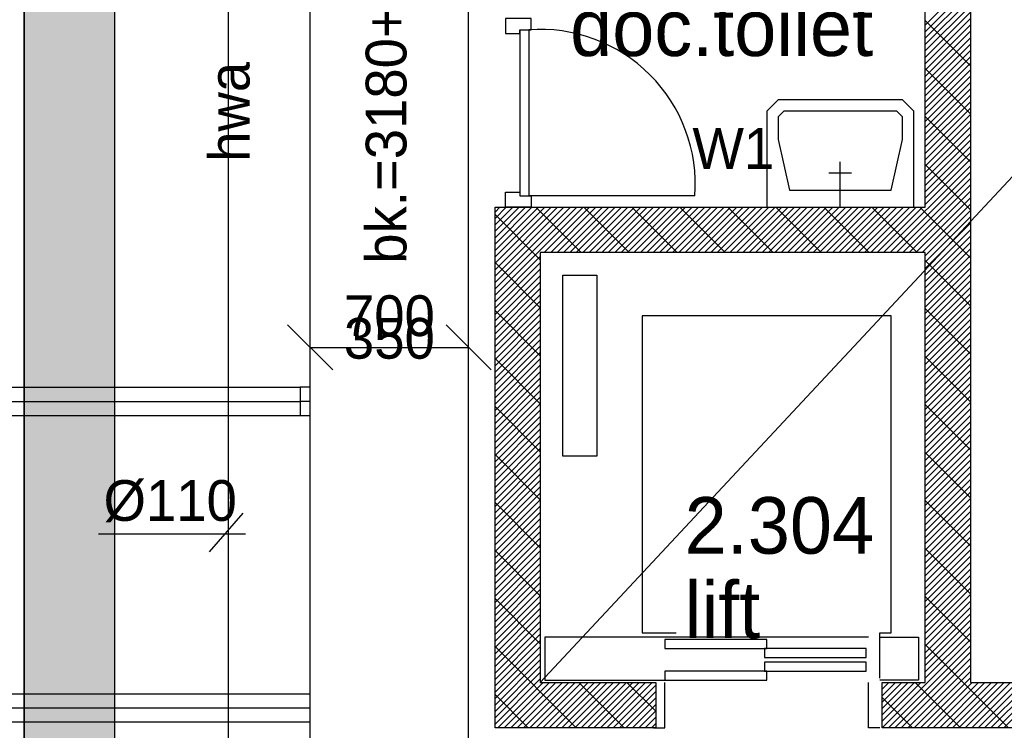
# Model space of a CAD drawing. Extents: x -1448 to 118900, y -195097 to 442500.
# Tile 33 of 103: x 23666 to 28015, y 408012 to 411151. Entities that reach past the tile are written whole.
import ezdxf
from ezdxf.enums import TextEntityAlignment as Align

# ---------------------------------------------------------------- set-up
doc = ezdxf.new("R2010")
doc.units = 0
doc.header["$LTSCALE"] = 100
for name, pattern in [('2322122', [47, 40, -7]), ('CENTER2', [11.25, 7.5, -1.25, 1.25, -1.25]), ('CENTER4', [5, 3.125, -0.625, 0.625, -0.625]), ('LURETOUR', [6, 4, -2])]:
    doc.linetypes.add(name, pattern=pattern)
doc.layers.get('0').update_dxf_attribs({"linetype": 'CONTINUOUS'})
for name, color, linetype in [('AL28----_KONSTRUKTIE', 3, 'CONTINUOUS'), ('AL32----_BINNENKOZ', 7, 'CONTINUOUS'), ('AL32----_DRAAIR', 7, 'CONTINUOUS'), ('AL32----_DRAAIRICHTING', 1, 'CONTINUOUS'), ('AL66----_TRANSPINST', 7, 'CONTINUOUS'), ('ALXAA---_GEWBETON', 12, 'CONTINUOUS'), ('ALXAB---_PREFABBETON', 1, 'CONTINUOUS'), ('BOUW', 8, 'CONTINUOUS'), ('KABELGOOT1', 8, 'CONTINUOUS'), ('WL521---', 4, 'CONTINUOUS'), ('WL532---', 4, 'CONTINUOUS'), ('WL570---_HARTLIJN', 1, 'CONTINUOUS'), ('WL570---_RETOUR', 3, 'CONTINUOUS'), ('WM521---', 1, 'CONTINUOUS'), ('WM570---', 1, 'CONTINUOUS')]:
    doc.layers.add(name, color=color, linetype=linetype)
doc.styles.add('BURO-018', font='BUROFONT.shx', dxfattribs={"height": 180})
doc.styles.add('BURO-025', font='BUROFONT.shx', dxfattribs={"height": 250})

# ---------------------------------------------------------------- blocks, each defined once
blk = doc.blocks.new('LU-1D-K-7D')
at = {"color": 0, "linetype": 'CONTINUOUS'}
for p, q in [((-0.5, 62.5), (0.5, 62.5)), ((-0.5, -62.5), (0.5, -62.5))]:
    blk.add_line(p, q, dxfattribs=at)
at = {"layer": 'WL570---_HARTLIJN', "linetype": 'CENTER2'}
blk.add_line((-0.5, 0), (0.5, 0), dxfattribs=at)
blk = doc.blocks.new('EH100000')
at = {"linetype": 'BYBLOCK'}
for p, q in [((1, 0.5), (0, 0.5)), ((1, 0.5, 1), (0, 0.5, 1)), ((0, -0.5, 1), (1, -0.5, 1)), ((1, -0.5), (0, -0.5))]:
    blk.add_line(p, q, dxfattribs=at)
at = {"linetype": 'BYBLOCK', "invisible_edges": 15}
for points in [[(1, -0.5), (0, -0.5), (0, 0.5), (1, 0.5)], [(0, 0.5), (1, 0.5), (1, 0.5, 1), (0, 0.5, 1)], [(0, -0.5, 1), (1, -0.5, 1), (1, -0.5), (0, -0.5)]]:
    blk.add_3dface(points, dxfattribs=at)
blk = doc.blocks.new('*U98', base_point=(25148.7, 51270.9))
at = {"layer": 'WM570---', "linetype": 'CONTINUOUS'}
for p, q in [((24699, 51370.6), (24898.4, 51171.2)), ((25399, 51370.6), (25598.4, 51171.2)), ((24798.7, 51270.9), (25498.7, 51270.9))]:
    blk.add_line(p, q, dxfattribs=at)
at = {"layer": 'WM570---', "linetype": 'CONTINUOUS', "style": 'BURO-018'}
for s, p in [('700', (25148.7, 51320.9)), ('350', (25148.7, 51220.9))]:
    blk.add_text(s, height=180, dxfattribs=at).set_placement(p, align=Align.CENTER)
blk = doc.blocks.new('LU-1D-BO-5A-7D2C')
at = {"color": 0, "linetype": 'CONTINUOUS'}
for p, q in [((62.5, 44.2), (-62.5, 44.2)), ((-62.5, 44.2), (-62.5, 0)), ((62.5, 0), (62.5, 44.2)), ((-62.5, 0), (62.5, 0))]:
    blk.add_line(p, q, dxfattribs=at)
at = {"layer": 'WL570---_HARTLIJN', "linetype": 'CENTER4'}
blk.add_line((0, 0), (0, 44.2), dxfattribs=at)
blk = doc.blocks.new('LU-2D-K-2BC')
at = {"color": 0, "linetype": 'CONTINUOUS'}
for p, q in [((-0.5, 350), (0.5, 350)), ((-0.5, -350), (0.5, -350))]:
    blk.add_line(p, q, dxfattribs=at)
blk = doc.blocks.new('2322122-5')
at = {"layer": 'WM521---', "color": 0, "style": 'BURO-018'}
blk.add_text('hwa', height=180, rotation=90, dxfattribs=at).set_placement((24587.6, 410744.3), align=Align.MIDDLE)

msp = doc.modelspace()

# ---------------------------------------------------------------- hatches: boundary and pattern name
at = {"layer": 'WM570---', "linetype": 'CONTINUOUS'}
h = msp.add_hatch(dxfattribs=at)
h.set_pattern_fill('DOTS', color=8, scale=20, style=0)
h.set_pattern_definition([(0, (0, 558400.235), (15.875, 31.75), [0, -31.75])])
h.paths.add_polyline_path([(24085.5, 414751.3), (23685.5, 414751.3), (23685.5, 414276.3), (24085.5, 414276.3)])
h.paths.add_polyline_path([(24085.5, 414276.3), (23685.5, 414276.3), (23685.5, 405427.3), (24085.5, 405427.3)])

# ---------------------------------------------------------------- linework, layer by layer
at = {"layer": 'AL28----_KONSTRUKTIE', "color": 8}
for p, q in [((27665.4, 410322.7), (27665.4, 414872.7)), ((27865.4, 411822.7), (27865.4, 408222.7)), ((25765.4, 408022.7), (25765.4, 410322.7)), ((25765.4, 410322.7), (25965.4, 410322.7)), ((25965.4, 410322.7), (27665.4, 410322.7)), ((27665.4, 410122.7), (25965.4, 410122.7)), ((25965.4, 410122.7), (25965.4, 408222.7)), ((27665.4, 408222.7), (27665.4, 410122.7)), ((25965.4, 408222.7), (26475.4, 408222.7)), ((26475.4, 408222.7), (26475.4, 408022.7)), ((27475.4, 408022.7), (27475.4, 408222.7)), ((27475.4, 408222.7), (27665.4, 408222.7)), ((27865.4, 408222.7), (29665.4, 408222.7)), ((26475.4, 408022.7), (25765.4, 408022.7)), ((25765.4, 408022.7), (25765.4, 408022.7)), ((25765.4, 408022.7), (25765.4, 408022.7)), ((29665.4, 408022.7), (27475.4, 408022.7))]:
    msp.add_line(p, q, dxfattribs=at)
at = {"layer": 'AL32----_BINNENKOZ', "color": 8}
for points in [[(25925.4, 411156.7), (25811.4, 411156.7), (25811.4, 411089.7), (25874.4, 411089.7), (25874.4, 411106.7), (25925.4, 411106.7), (25925.4, 411156.7)], [(25874.4, 411106.7), (25874.4, 410372.7)], [(25914.4, 411106.7), (25914.4, 410372.7)], [(25925.4, 410322.7), (25811.4, 410322.7), (25811.4, 410389.7), (25874.4, 410389.7), (25874.4, 410372.7), (25925.4, 410372.7), (25925.4, 410322.7)]]:
    msp.add_lwpolyline(points, dxfattribs=at)
at = {"layer": 'AL32----_DRAAIR', "color": 8}
msp.add_lwpolyline([(26648.4, 410372.7), (25914.4, 410372.7)], dxfattribs=at)
msp.add_arc((25964.4, 410422.8), 685.8, 355.8145, 94.1855, dxfattribs=at)
at = {"layer": 'AL32----_DRAAIRICHTING', "color": 8}
for p, q in [((27665.4, 411126.4), (27865.4, 411326.4)), ((27665.4, 411098.1), (27865.4, 411298.1)), ((27665.4, 411069.8), (27865.4, 411269.8)), ((27665.4, 411041.5), (27865.4, 411241.5)), ((27665.4, 411013.2), (27865.4, 411213.2)), ((27665.4, 410984.9), (27865.4, 411184.9)), ((27665.4, 410956.7), (27865.4, 411156.7)), ((27665.4, 411148.1), (27865.4, 410948.1)), ((27665.4, 410928.4), (27865.4, 411128.4)), ((27665.4, 410900.1), (27865.4, 411100.1)), ((27665.4, 410871.8), (27865.4, 411071.8)), ((27665.4, 410843.5), (27865.4, 411043.5)), ((27665.4, 410815.2), (27865.4, 411015.2)), ((27665.4, 410786.9), (27865.4, 410986.9)), ((27665.4, 410758.7), (27865.4, 410958.7)), ((27665.4, 410936), (27865.4, 410736)), ((27665.4, 410730.4), (27865.4, 410930.4)), ((27665.4, 410702.1), (27865.4, 410902.1)), ((27665.4, 410673.8), (27865.4, 410873.8)), ((27665.4, 410645.5), (27865.4, 410845.5)), ((27015.4, 410797.7), (26965.4, 410747.7)), ((27565.4, 410797.7), (27015.4, 410797.7)), ((27615.4, 410747.7), (27565.4, 410797.7)), ((27665.4, 410617.2), (27865.4, 410817.2)), ((26965.4, 410747.7), (26965.4, 410622.7)), ((27040.4, 410747.7), (27015.4, 410722.7)), ((27540.4, 410747.7), (27040.4, 410747.7)), ((27565.4, 410722.7), (27540.4, 410747.7)), ((27615.4, 410622.7), (27615.4, 410747.7)), ((27665.4, 410589), (27865.4, 410789)), ((27665.4, 410560.7), (27865.4, 410760.7)), ((27015.4, 410722.7), (27015.4, 410622.7)), ((27565.4, 410622.7), (27565.4, 410722.7)), ((27665.4, 410532.4), (27865.4, 410732.4)), ((27665.4, 410723.8), (27865.4, 410523.8)), ((27665.4, 410504.1), (27865.4, 410704.1)), ((27665.4, 410475.8), (27865.4, 410675.8)), ((26965.4, 410622.7), (26965.4, 410322.7)), ((27015.4, 410622.7), (27065.4, 410397.7)), ((27515.4, 410397.7), (27565.4, 410622.7)), ((27615.4, 410322.7), (27615.4, 410622.7)), ((27665.4, 410447.5), (27865.4, 410647.5)), ((27665.4, 410419.3), (27865.4, 410619.3)), ((27665.4, 410391), (27865.4, 410591)), ((27665.4, 410362.7), (27865.4, 410562.7)), ((27665.4, 410334.4), (27865.4, 410534.4)), ((27290.4, 410322.7), (27290.4, 410522.7)), ((27482, 410122.7), (27865.4, 410506.1)), ((27665.4, 410511.7), (27865.4, 410311.7)), ((27340.4, 410472.7), (27240.4, 410472.7)), ((27510.3, 410122.7), (27865.4, 410477.8)), ((27538.6, 410122.7), (27865.4, 410449.5)), ((27566.9, 410122.7), (27865.4, 410421.3)), ((27065.4, 410397.7), (27515.4, 410397.7)), ((27595.1, 410122.7), (27865.4, 410393)), ((27623.4, 410122.7), (27865.4, 410364.7)), ((26690, 410122.7), (26890, 410322.7)), ((26718.3, 410122.7), (26918.3, 410322.7)), ((26746.6, 410122.7), (26946.6, 410322.7)), ((26774.9, 410122.7), (26974.9, 410322.7)), ((26793.7, 410322.7), (26993.7, 410122.7)), ((26803.2, 410122.7), (27003.2, 410322.7)), ((26831.5, 410122.7), (27031.5, 410322.7)), ((26859.8, 410122.7), (27059.8, 410322.7)), ((26888, 410122.7), (27088, 410322.7)), ((26916.3, 410122.7), (27116.3, 410322.7)), ((26944.6, 410122.7), (27144.6, 410322.7)), ((26965.4, 410322.7), (27615.4, 410322.7)), ((26972.9, 410122.7), (27172.9, 410322.7)), ((27001.2, 410122.7), (27201.2, 410322.7)), ((27005.8, 410322.7), (27205.8, 410122.7)), ((27029.5, 410122.7), (27229.5, 410322.7)), ((27057.7, 410122.7), (27257.7, 410322.7)), ((27086, 410122.7), (27286, 410322.7)), ((27114.3, 410122.7), (27314.3, 410322.7)), ((27142.6, 410122.7), (27342.6, 410322.7)), ((27170.9, 410122.7), (27370.9, 410322.7)), ((27199.2, 410122.7), (27399.2, 410322.7)), ((27218, 410322.7), (27418, 410122.7)), ((27227.4, 410122.7), (27427.4, 410322.7)), ((27255.7, 410122.7), (27455.7, 410322.7)), ((27284, 410122.7), (27484, 410322.7)), ((27312.3, 410122.7), (27512.3, 410322.7)), ((27340.6, 410122.7), (27540.6, 410322.7)), ((27368.9, 410122.7), (27568.9, 410322.7)), ((27397.2, 410122.7), (27597.2, 410322.7)), ((27425.4, 410122.7), (27625.4, 410322.7)), ((27430.1, 410322.7), (27630.1, 410122.7)), ((27453.7, 410122.7), (27653.7, 410322.7)), ((27642.2, 410322.7), (27865.4, 410099.6)), ((27651.7, 410122.7), (27865.4, 410336.4)), ((27665.4, 410108.1), (27865.4, 410308.1)), ((27665.4, 410079.8), (27865.4, 410279.8)), ((27665.4, 410051.6), (27865.4, 410251.6)), ((27665.4, 410023.3), (27865.4, 410223.3)), ((27665.4, 409995), (27865.4, 410195)), ((27665.4, 409966.7), (27865.4, 410166.7)), ((27665.4, 409938.4), (27865.4, 410138.4)), ((27665.4, 409910.1), (27865.4, 410110.1)), ((27665.4, 410087.4), (27865.4, 409887.4)), ((27665.4, 409881.9), (27865.4, 410081.9)), ((27665.4, 409853.6), (27865.4, 410053.6)), ((27665.4, 409825.3), (27865.4, 410025.3)), ((27665.4, 409797), (27865.4, 409997)), ((27665.4, 409768.7), (27865.4, 409968.7)), ((27665.4, 409740.4), (27865.4, 409940.4)), ((27665.4, 409712.1), (27865.4, 409912.1)), ((27665.4, 409683.9), (27865.4, 409883.9)), ((27665.4, 409875.3), (27865.4, 409675.3)), ((27665.4, 409655.6), (27865.4, 409855.6)), ((27665.4, 409627.3), (27865.4, 409827.3)), ((27665.4, 409599), (27865.4, 409799)), ((27665.4, 409570.7), (27865.4, 409770.7)), ((27665.4, 409542.4), (27865.4, 409742.4)), ((27665.4, 409514.2), (27865.4, 409714.2)), ((27665.4, 409485.9), (27865.4, 409685.9)), ((27665.4, 409663.2), (27865.4, 409463.2)), ((27665.4, 409457.6), (27865.4, 409657.6)), ((27665.4, 409429.3), (27865.4, 409629.3)), ((27665.4, 409401), (27865.4, 409601)), ((27665.4, 409372.7), (27865.4, 409572.7)), ((27665.4, 409344.4), (27865.4, 409544.4)), ((27665.4, 409316.2), (27865.4, 409516.2)), ((27665.4, 409287.9), (27865.4, 409487.9))]:
    msp.add_line(p, q, dxfattribs=at)
at = {"layer": 'AL66----_TRANSPINST', "color": 8, "linetype": 'CONTINUOUS'}
for p, q in [((26065.4, 409222.7), (26065.4, 410022.7)), ((26215.4, 410022.7), (26215.4, 409222.7)), ((27515.4, 409842.7), (26415.4, 409842.7)), ((26415.4, 409842.7), (26415.4, 408442.7)), ((27515.4, 408442.7), (27515.4, 409842.7)), ((26215.4, 409222.7), (26065.4, 409222.7)), ((26415.4, 408442.7), (26565.4, 408442.7)), ((27465.4, 408242.7), (27465.4, 408442.7)), ((27465.4, 408442.7), (27515.4, 408442.7)), ((26515.4, 408422.7), (25985.4, 408422.7)), ((25985.4, 408422.7), (25985.4, 408232.7)), ((27415.4, 408422.7), (26515.4, 408422.7)), ((26965.4, 408412.7), (26515.4, 408412.7)), ((26515.4, 408412.7), (26515.4, 408372.7)), ((26965.4, 408372.7), (26965.4, 408412.7)), ((27465.4, 408422.7), (27635.4, 408422.7)), ((27635.4, 408422.7), (27635.4, 408232.7)), ((27405.4, 408372.7), (26955.4, 408372.7)), ((26955.4, 408372.7), (26955.4, 408332.7)), ((27405.4, 408332.7), (27405.4, 408372.7)), ((27405.4, 408312.7), (26955.4, 408312.7)), ((26955.4, 408312.7), (26955.4, 408272.7)), ((27405.4, 408272.7), (27405.4, 408312.7)), ((26965.4, 408272.7), (26515.4, 408272.7)), ((26515.4, 408272.7), (26515.4, 408232.7)), ((26965.4, 408232.7), (26965.4, 408272.7)), ((25985.4, 408232.7), (26515.4, 408232.7)), ((27635.4, 408232.7), (27465.4, 408232.7)), ((26515.4, 408022.7), (26515.4, 408222.7)), ((27415.4, 408022.7), (27415.4, 408222.7)), ((26465.4, 408022.7), (26515.4, 408022.7)), ((27465.4, 408022.7), (27415.4, 408022.7))]:
    msp.add_line(p, q, dxfattribs=at)
at = {"layer": 'AL66----_TRANSPINST', "color": 8}
for p, q in [((26065.4, 410022.7), (26215.4, 410022.7)), ((26515.4, 408372.7), (26965.4, 408372.7)), ((26955.4, 408332.7), (27405.4, 408332.7)), ((26955.4, 408272.7), (27405.4, 408272.7)), ((26515.4, 408232.7), (26965.4, 408232.7))]:
    msp.add_line(p, q, dxfattribs=at)
at = {"layer": 'ALXAA---_GEWBETON', "color": 8}
for p, q in [((25765.4, 410301.2), (25787, 410322.7)), ((25765.4, 410272.9), (25815.2, 410322.7)), ((25765.4, 410301.2), (25787, 410322.7)), ((25765.4, 410272.9), (25815.2, 410322.7)), ((25765.4, 410244.6), (25843.5, 410322.7)), ((25765.4, 410216.3), (25871.8, 410322.7)), ((25765.4, 410188), (25900.1, 410322.7)), ((25765.4, 410159.7), (25928.4, 410322.7)), ((25765.4, 410131.5), (25956.7, 410322.7)), ((25765.4, 410103.2), (25984.9, 410322.7)), ((25765.4, 410074.9), (26013.2, 410322.7)), ((25765.4, 410046.6), (26041.5, 410322.7)), ((25765.4, 410018.3), (26069.8, 410322.7)), ((25765.4, 409990), (26098.1, 410322.7)), ((25765.4, 409961.7), (26126.4, 410322.7)), ((25765.4, 409933.5), (26154.7, 410322.7)), ((25982.9, 410122.7), (26182.9, 410322.7)), ((26011.2, 410122.7), (26211.2, 410322.7)), ((26039.5, 410122.7), (26239.5, 410322.7)), ((26067.8, 410122.7), (26267.8, 410322.7)), ((26096.1, 410122.7), (26296.1, 410322.7)), ((26124.4, 410122.7), (26324.4, 410322.7)), ((26152.6, 410122.7), (26352.6, 410322.7)), ((26180.9, 410122.7), (26380.9, 410322.7)), ((26209.2, 410122.7), (26409.2, 410322.7)), ((26237.5, 410122.7), (26437.5, 410322.7)), ((26265.8, 410122.7), (26465.8, 410322.7)), ((26294.1, 410122.7), (26494.1, 410322.7)), ((26322.3, 410122.7), (26522.3, 410322.7)), ((26350.6, 410122.7), (26550.6, 410322.7)), ((26378.9, 410122.7), (26578.9, 410322.7)), ((26407.2, 410122.7), (26607.2, 410322.7)), ((26435.5, 410122.7), (26635.5, 410322.7)), ((26463.8, 410122.7), (26663.8, 410322.7)), ((26492.1, 410122.7), (26692.1, 410322.7)), ((26520.3, 410122.7), (26720.3, 410322.7)), ((26548.6, 410122.7), (26748.6, 410322.7)), ((26576.9, 410122.7), (26776.9, 410322.7)), ((26605.2, 410122.7), (26805.2, 410322.7)), ((26633.5, 410122.7), (26833.5, 410322.7)), ((26661.8, 410122.7), (26861.8, 410322.7)), ((25765.4, 409905.2), (25965.4, 410105.2)), ((25765.4, 409876.9), (25965.4, 410076.9)), ((25765.4, 409848.6), (25965.4, 410048.6)), ((25765.4, 409820.3), (25965.4, 410020.3)), ((25765.4, 409792), (25965.4, 409992)), ((25765.4, 409763.8), (25965.4, 409963.8)), ((25765.4, 409735.5), (25965.4, 409935.5)), ((25765.4, 409707.2), (25965.4, 409907.2)), ((25765.4, 409678.9), (25965.4, 409878.9)), ((25765.4, 409650.6), (25965.4, 409850.6)), ((25765.4, 409622.3), (25965.4, 409822.3)), ((25765.4, 409594.1), (25965.4, 409794.1)), ((25765.4, 409565.8), (25965.4, 409765.8)), ((25765.4, 409537.5), (25965.4, 409737.5)), ((25765.4, 409509.2), (25965.4, 409709.2)), ((25765.4, 409480.9), (25965.4, 409680.9)), ((25765.4, 409452.6), (25965.4, 409652.6)), ((25765.4, 409424.3), (25965.4, 409624.3)), ((25765.4, 409396.1), (25965.4, 409596.1)), ((25765.4, 409367.8), (25965.4, 409567.8)), ((25765.4, 409339.5), (25965.4, 409539.5)), ((25765.4, 409311.2), (25965.4, 409511.2)), ((25765.4, 409282.9), (25965.4, 409482.9)), ((25765.4, 409254.6), (25965.4, 409454.6)), ((27665.4, 409259.6), (27865.4, 409459.6)), ((25765.4, 409226.4), (25965.4, 409426.4)), ((27665.4, 409231.3), (27865.4, 409431.3)), ((27665.4, 409203), (27865.4, 409403)), ((25765.4, 409198.1), (25965.4, 409398.1)), ((25765.4, 409169.8), (25965.4, 409369.8)), ((27665.4, 409174.7), (27865.4, 409374.7)), ((25765.4, 409141.5), (25965.4, 409341.5)), ((25765.4, 409113.2), (25965.4, 409313.2)), ((27665.4, 409146.5), (27865.4, 409346.5)), ((27665.4, 409118.2), (27865.4, 409318.2)), ((25765.4, 409084.9), (25965.4, 409284.9)), ((27665.4, 409089.9), (27865.4, 409289.9)), ((25765.4, 409056.7), (25965.4, 409256.7)), ((25765.4, 409028.4), (25965.4, 409228.4)), ((27665.4, 409061.6), (27865.4, 409261.6)), ((27665.4, 409033.3), (27865.4, 409233.3)), ((25765.4, 409000.1), (25965.4, 409200.1)), ((27665.4, 409005), (27865.4, 409205)), ((25765.4, 408971.8), (25965.4, 409171.8)), ((25765.4, 408943.5), (25965.4, 409143.5)), ((27665.4, 408976.8), (27865.4, 409176.8)), ((27665.4, 408948.5), (27865.4, 409148.5)), ((25765.4, 408915.2), (25965.4, 409115.2)), ((27665.4, 408920.2), (27865.4, 409120.2)), ((25765.4, 408886.9), (25965.4, 409086.9)), ((25765.4, 408858.7), (25965.4, 409058.7)), ((27665.4, 408891.9), (27865.4, 409091.9)), ((27665.4, 408863.6), (27865.4, 409063.6)), ((25765.4, 408830.4), (25965.4, 409030.4)), ((27665.4, 408835.3), (27865.4, 409035.3)), ((27665.4, 408807), (27865.4, 409007)), ((25765.4, 408802.1), (25965.4, 409002.1)), ((25765.4, 408773.8), (25965.4, 408973.8)), ((27665.4, 408778.8), (27865.4, 408978.8)), ((25765.4, 408745.5), (25965.4, 408945.5)), ((27665.4, 408750.5), (27865.4, 408950.5)), ((27665.4, 408722.2), (27865.4, 408922.2)), ((25765.4, 408717.2), (25965.4, 408917.2)), ((25765.4, 408689), (25965.4, 408889)), ((27665.4, 408693.9), (27865.4, 408893.9)), ((25765.4, 408660.7), (25965.4, 408860.7)), ((27665.4, 408665.6), (27865.4, 408865.6)), ((27665.4, 408637.3), (27865.4, 408837.3)), ((25765.4, 408632.4), (25965.4, 408832.4)), ((25765.4, 408604.1), (25965.4, 408804.1)), ((27665.4, 408609.1), (27865.4, 408809.1)), ((25765.4, 408575.8), (25965.4, 408775.8)), ((25765.4, 408547.5), (25965.4, 408747.5)), ((27665.4, 408580.8), (27865.4, 408780.8)), ((27665.4, 408552.5), (27865.4, 408752.5)), ((25765.4, 408519.3), (25965.4, 408719.3)), ((27665.4, 408524.2), (27865.4, 408724.2)), ((25765.4, 408491), (25965.4, 408691)), ((25765.4, 408462.7), (25965.4, 408662.7)), ((27665.4, 408495.9), (27865.4, 408695.9)), ((27665.4, 408467.6), (27865.4, 408667.6)), ((25765.4, 408434.4), (25965.4, 408634.4)), ((27665.4, 408439.4), (27865.4, 408639.4)), ((25765.4, 408406.1), (25965.4, 408606.1)), ((25765.4, 408377.8), (25965.4, 408577.8)), ((27665.4, 408411.1), (27865.4, 408611.1)), ((27665.4, 408382.8), (27865.4, 408582.8)), ((25765.4, 408349.5), (25965.4, 408549.5)), ((27665.4, 408354.5), (27865.4, 408554.5)), ((25765.4, 408321.3), (25965.4, 408521.3)), ((25765.4, 408293), (25965.4, 408493)), ((27665.4, 408326.2), (27865.4, 408526.2)), ((27665.4, 408297.9), (27865.4, 408497.9)), ((25765.4, 408264.7), (25965.4, 408464.7)), ((27665.4, 408269.6), (27865.4, 408469.6)), ((27665.4, 408241.4), (27865.4, 408441.4)), ((25765.4, 408236.4), (25965.4, 408436.4)), ((25765.4, 408208.1), (25965.4, 408408.1)), ((27475.4, 408023.1), (27865.4, 408413.1)), ((25765.4, 408179.8), (25965.4, 408379.8)), ((27503.3, 408022.7), (27865.4, 408384.8)), ((27531.6, 408022.7), (27865.4, 408356.5)), ((25765.4, 408151.6), (25965.4, 408351.6)), ((25765.4, 408123.3), (25965.4, 408323.3)), ((27559.9, 408022.7), (27865.4, 408328.2)), ((25765.4, 408095), (25965.4, 408295)), ((27588.2, 408022.7), (27865.4, 408299.9)), ((27616.5, 408022.7), (27865.4, 408271.7)), ((25765.4, 408066.7), (25965.4, 408266.7)), ((25765.4, 408038.4), (25965.4, 408238.4)), ((27644.7, 408022.7), (27865.4, 408243.4)), ((25778, 408022.7), (25978, 408222.7)), ((25806.3, 408022.7), (26006.3, 408222.7)), ((25834.6, 408022.7), (26034.6, 408222.7)), ((25862.8, 408022.7), (26062.8, 408222.7)), ((25891.1, 408022.7), (26091.1, 408222.7)), ((25919.4, 408022.7), (26119.4, 408222.7)), ((25947.7, 408022.7), (26147.7, 408222.7)), ((25976, 408022.7), (26176, 408222.7)), ((26004.3, 408022.7), (26204.3, 408222.7)), ((26032.5, 408022.7), (26232.5, 408222.7)), ((26060.8, 408022.7), (26260.8, 408222.7)), ((26089.1, 408022.7), (26289.1, 408222.7)), ((26117.4, 408022.7), (26317.4, 408222.7)), ((26145.7, 408022.7), (26345.7, 408222.7)), ((26174, 408022.7), (26374, 408222.7)), ((26202.3, 408022.7), (26402.3, 408222.7)), ((26230.5, 408022.7), (26430.5, 408222.7)), ((26258.8, 408022.7), (26458.8, 408222.7)), ((26287.1, 408022.7), (26475.4, 408211)), ((26315.4, 408022.7), (26475.4, 408182.7)), ((27475.4, 408221.1), (27477.1, 408222.7)), ((27475.4, 408221.1), (27477.1, 408222.7)), ((27475.4, 408192.8), (27505.3, 408222.7)), ((27475.4, 408164.5), (27533.6, 408222.7)), ((27475.4, 408136.2), (27561.9, 408222.7)), ((27475.4, 408107.9), (27590.2, 408222.7)), ((27475.4, 408079.6), (27618.5, 408222.7)), ((27475.4, 408051.4), (27646.8, 408222.7)), ((27673, 408022.7), (27873, 408222.7)), ((27701.3, 408022.7), (27901.3, 408222.7)), ((27729.6, 408022.7), (27929.6, 408222.7)), ((27757.9, 408022.7), (27957.9, 408222.7)), ((27786.2, 408022.7), (27986.2, 408222.7)), ((27814.5, 408022.7), (28014.5, 408222.7)), ((27842.7, 408022.7), (28042.7, 408222.7)), ((27871, 408022.7), (28071, 408222.7)), ((27899.3, 408022.7), (28099.3, 408222.7)), ((27927.6, 408022.7), (28127.6, 408222.7)), ((27955.9, 408022.7), (28155.9, 408222.7)), ((27984.2, 408022.7), (28184.2, 408222.7)), ((28012.4, 408022.7), (28212.4, 408222.7)), ((26343.7, 408022.7), (26475.4, 408154.4)), ((26372, 408022.7), (26475.4, 408126.2)), ((26400.2, 408022.7), (26475.4, 408097.9)), ((26428.5, 408022.7), (26475.4, 408069.6)), ((26456.8, 408022.7), (26475.4, 408041.3))]:
    msp.add_line(p, q, dxfattribs=at)
at = {"layer": 'ALXAB---_PREFABBETON', "color": 8}
for p, q in [((25945.2, 410322.7), (26145.2, 410122.7)), ((26157.3, 410322.7), (26357.3, 410122.7)), ((26369.4, 410322.7), (26569.4, 410122.7)), ((26581.6, 410322.7), (26781.6, 410122.7)), ((25765.4, 410290.4), (25965.4, 410090.4)), ((25765.4, 410078.3), (25965.4, 409878.3)), ((25765.4, 409866.1), (25965.4, 409666.1)), ((25765.4, 409654), (25965.4, 409454)), ((25765.4, 409441.9), (25965.4, 409241.9)), ((27665.4, 409451.1), (27865.4, 409251.1)), ((25765.4, 409229.7), (25965.4, 409029.7)), ((27665.4, 409238.9), (27865.4, 409038.9)), ((25765.4, 409017.6), (25965.4, 408817.6)), ((27665.4, 409026.8), (27865.4, 408826.8)), ((25765.4, 408805.5), (25965.4, 408605.5)), ((27665.4, 408814.7), (27865.4, 408614.7)), ((25765.4, 408593.3), (25965.4, 408393.3)), ((27665.4, 408602.5), (27865.4, 408402.5)), ((25765.4, 408381.2), (26123.9, 408022.7)), ((27665.4, 408390.4), (28033.1, 408022.7)), ((26136, 408222.7), (26336, 408022.7)), ((26348.1, 408222.7), (26475.4, 408095.5)), ((27620.9, 408222.7), (27820.9, 408022.7)), ((25765.4, 408169.1), (25911.7, 408022.7)), ((27475.4, 408156.1), (27608.8, 408022.7))]:
    msp.add_line(p, q, dxfattribs=at)
at = {"layer": 'WL521---', "linetype": '2322122'}
msp.add_line((24587.6, 403240.6), (24587.6, 413548.1), dxfattribs=at)
at = {"layer": 'WL532---', "color": 1}
for p, q in [((24504, 408800.1), (24652.4, 408971.2)), ((24013.3, 408879.9), (24663.8, 408879.9))]:
    msp.add_line(p, q, dxfattribs=at)
at = {"layer": 'WM521---'}
msp.add_line((25965.4, 408222.7), (32165.4, 414872.7), dxfattribs=at)

# ---------------------------------------------------------------- block references
at = {"layer": 'KABELGOOT1', "xscale": 8848.999999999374, "yscale": 400, "zscale": 60, "rotation": 270}
msp.add_blockref('EH100000', (23885.5, 414276.3, 3650), dxfattribs=at)
at = {"layer": 'WL570---_RETOUR', "linetype": 'LURETOUR'}
for name, p, xscale, rotation in [('LU-2D-K-2BC', (25298.7, 409942.8), 4082.837806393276, 90), ('LU-1D-K-7D', (23877.1, 408109.4), 2142.024384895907, 180)]:
    msp.add_blockref(name, p, dxfattribs=dict(at, xscale=xscale, rotation=rotation))
at = {"layer": 'WL570---_RETOUR', "linetype": 'LURETOUR', "xscale": 2098.408153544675}
msp.add_blockref('LU-1D-K-7D', (23855.3, 409464.7), dxfattribs=at)
at = {"layer": 'WL570---_RETOUR', "linetype": 'LURETOUR', "rotation": 90}
msp.add_blockref('LU-1D-BO-5A-7D2C', (24948.7, 409464.7), dxfattribs=at)
at = {"layer": 'WM521---'}
msp.add_blockref('2322122-5', (0, 0), dxfattribs=at)
at = {"layer": 'WM570---'}
msp.add_blockref('*U98', (25298.7, 409703.5), dxfattribs=at)

# ---------------------------------------------------------------- texts
at = {"layer": 'BOUW', "style": 'BURO-025'}
for s, p in [('doc.toilet', (26097.1, 410990.8)), ('2.304', (26603.1, 408791.9)), ('lift', (26603.1, 408418.9))]:
    msp.add_text(s, height=250, dxfattribs=at).set_placement(p)
at = {"layer": 'BOUW', "color": 1, "style": 'BURO-018'}
msp.add_text('W1', height=180, dxfattribs=at).set_placement((26637.5, 410492.3))
at = {"layer": 'WL532---', "color": 1, "style": 'BURO-018'}
msp.add_text('%%c110', height=180, dxfattribs=at).set_placement((24036.1, 408937))
at = {"layer": 'WM570---', "color": 1, "style": 'BURO-018'}
msp.add_text('bk.=3180+vl', height=180, rotation=90, dxfattribs=at).set_placement((25374, 410073))

doc.saveas('drawing.dxf')
